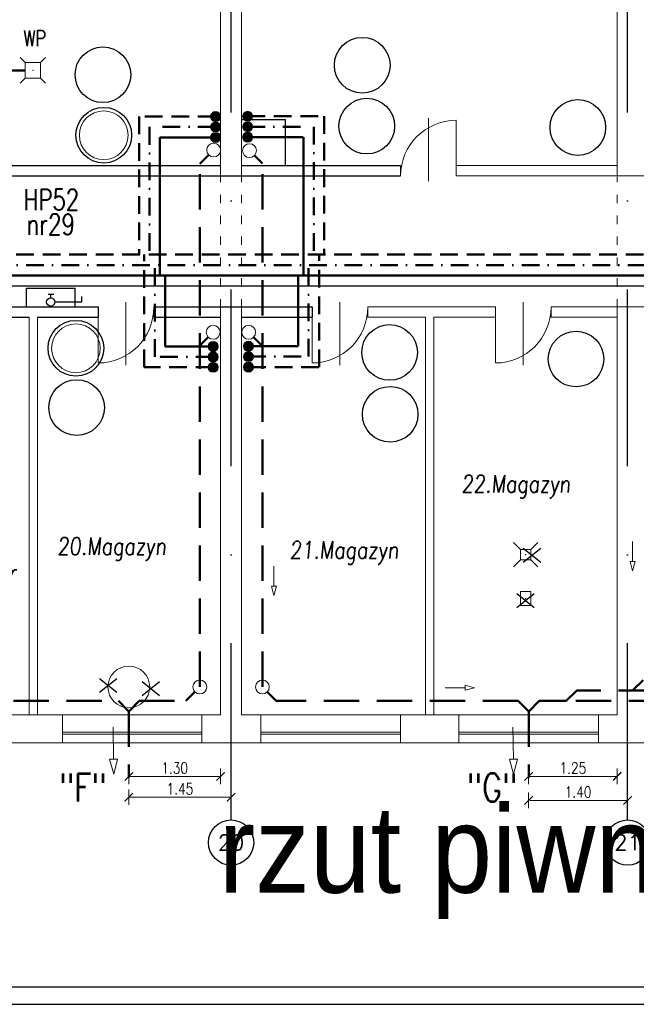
# Model space of a CAD drawing. Header units: millimetres. Extents: x -6513 to 30474, y -6915 to 65597.
# Tile 33 of 256: x 6381 to 7268, y -4090 to -2676. Entities that reach past the tile are written whole.
import ezdxf
from ezdxf.enums import TextEntityAlignment as Align

# ---------------------------------------------------------------- set-up
doc = ezdxf.new("R2010")
doc.units = ezdxf.units.MM
for name, pattern in [('ACAD_ISO03W100', [30, 12, -18]), ('DASHDOTX2', [50.8, 25.4, -12.7, 0, -12.7]), ('DASHEDX2', [38.1, 25.4, -12.7])]:
    doc.linetypes.add(name, pattern=pattern)
doc.layers.get('0').update_dxf_attribs({"color": 8})
doc.layers.get('Defpoints').update_dxf_attribs({"color": 8})
doc.layers.add('A-osie', color=8, linetype='DASHDOTX2')
for name, color, linetype, lineweight in [('A_cienka', 8, 'Continuous', 5), ('A_linia przekroj', 8, 'Continuous', 25), ('A_przerywana', 8, 'ACAD_ISO03W100', 5), ('A_widok', 8, 'Continuous', 13), ('CH-KS-WEWN-ISTN-PION-NR', 8, 'Continuous', 20), ('CH-KS-WEWN-ISTN-PRZEWÓD-EL-POMOCNICZE', 8, 'Continuous', 9), ('CH-KS-WEWN-ISTN-PRZYBORY-USUŃ-ZNAK', 8, 'Continuous', 25), ('CH-KS-WEWN-ISTN-WPUST', 8, 'Continuous', 13), ('CH-KS-WEWN-PION', 8, 'Continuous', 20), ('CH-KS-WEWN-PION-NR', 8, 'Continuous', 25), ('CH-KS-WEWN-PRZEWÓD-EL-POMOCNICZE', 8, 'Continuous', 20), ('CH-KS-WEWN-PRZEWÓD-NAD-POSADZKĄ', 8, 'DASHEDX2', 50), ('CH-KS-WEWN-PRZEWÓD-POD-POSADZKĄ', 8, 'Continuous', 50), ('CH-KS-WEWN-WPUST', 8, 'Continuous', 20), ('CH-KS-WEWN-WPUST-NR', 8, 'Continuous', 20), ('CH-KS-WEWN-WYMIARY', 8, 'Continuous', 20), ('CH-KS-WEWN-WĘZEŁ-ZEWNETRZNY-NR', 8, 'Continuous', 25), ('CH-W-WEWN-INOX-PION', 8, 'Continuous', 20), ('CH-W-WEWN-INOX-PION-NR', 8, 'Continuous', 25), ('CH-W-WEWN-INOX-PRZEWÓD-CIEPŁA', 8, 'DASHEDX2', 50), ('CH-W-WEWN-INOX-PRZEWÓD-CYRKULACJA', 8, 'DASHDOTX2', 50), ('CH-W-WEWN-INOX-PRZEWÓD-ZIMNA', 8, 'Continuous', 50), ('CH-W-WEWN-PPOŻ-WEWN-HP-NR', 8, 'Continuous', 25), ('CH-W-WEWN-PPOŻ-WEWN-HP-SZAFKA', 8, 'Continuous', 25), ('E_oświetlenie', 1, 'Continuous', 30), ('R-TABELKA', 8, 'Continuous', 25)]:
    doc.layers.add(name, color=color, linetype=linetype, lineweight=lineweight)
doc.styles.add('ROMANSS', font='romans.shx', dxfattribs={"width": 0.8, "oblique": 5})
doc.styles.add('SIMPLEX7', font='SIMPLEX.SHX', dxfattribs={"width": 0.75, "oblique": 10})
doc.styles.add('SIMPLEXD', font='SIMPLEX.SHX', dxfattribs={"width": 0.6})
doc.styles.get("Standard").update_dxf_attribs({"font": 'txt.shx', "width": 0.9})
doc.styles.add('styl Arial', font='ARIAL.TTF', dxfattribs={"width": 0.9})
doc.styles.add('WYM--ROMANSSHX-08', font='ROMANS.SHX', dxfattribs={"width": 0.8})
doc.dimstyles.new('CH-wym-100', dxfattribs={"dimscale": 2, "dimtxt": 8, "dimasz": 0.8, "dimexe": 0, "dimexo": 0, "dimgap": 2, "dimtad": 1, "dimlfac": 0.01, "dimrnd": 0.05, "dimzin": 1, "dimdsep": 46, "dimtxsty": 'WYM--ROMANSSHX-08', "dimblk": '$DIM01-dyby', "dimcen": 2, "dimdle": 2, "dimse1": 1, "dimse2": 1, "dimclrd": 256, "dimclrt": 256, "dimadec": 1, "dimazin": 0, "dimtfac": 0.66665, "dimtix": 1, "dimtmove": 2, "dimatfit": 3, "dimldrblk": '$DIM01-dyby', "dimfxl": 0, "dimtolj": 1, "dimlwd": -1, "dimarcsym": 0})

# ---------------------------------------------------------------- blocks, each defined once
blk = doc.blocks.new('drzwi schem')
at = {"color": 252}
blk.add_line((0, 0), (0, 1), dxfattribs=at)
at = {"color": 252, "ltscale": 10}
blk.add_line((0.5, -0.093), (0.5, 1.04), dxfattribs=at)
at = {"color": 252}
blk.add_arc((0, 0), 1, 0, 90, dxfattribs=at)
blk = doc.blocks.new('WP-istn')
at = {"layer": 'CH-KS-WEWN-ISTN-WPUST'}
for p, q in [((-7.5, 7.5), (-17.5, 17.5)), ((7.5, 7.5), (17.5, 17.5)), ((7.5, 7.5), (-7.5, 7.5)), ((-7.5, 7.5), (-7.5, -7.5)), ((7.5, -7.5), (7.5, 7.5)), ((-7.5, -7.5), (-17.5, -17.5)), ((-7.5, -7.5), (7.5, -7.5)), ((7.5, -7.5), (17.5, -17.5))]:
    blk.add_line(p, q, dxfattribs=at)
blk.add_point((0, 0), dxfattribs=at)
blk = doc.blocks.new('$DIM02-dyby')
blk.add_line((0, -7), (0, 7))
at = {"color": 0, "linetype": 'ByBlock', "const_width": 1.12}
blk.add_lwpolyline([(-3.75, -3.75), (3.75, 3.75)], dxfattribs=at)
blk = doc.blocks.new('$DIM01-dyby')
at = {"ltscale": 0.5}
blk.add_blockref('$DIM02-dyby', (0, 0), dxfattribs=at)
blk = doc.blocks.new('*D60')
at = {"layer": 'CH-KS-WEWN-WYMIARY', "ltscale": 10}
blk.add_line((6539.8, -3792.4), (6683.6, -3792.4), dxfattribs=at)
at = {"layer": 'Defpoints', "color": 0, "ltscale": 10}
for p in [(6538.2, -3714.1), (6685.2, -3714.1), (6685.2, -3792.4)]:
    blk.add_point(p, dxfattribs=at)
at = {"layer": 'CH-KS-WEWN-WYMIARY', "ltscale": 10, "xscale": 1.6, "yscale": 1.6, "zscale": 1.6, "rotation": 180}
blk.add_blockref('$DIM01-dyby', (6538.2, -3792.4), dxfattribs=at)
at = {"layer": 'CH-KS-WEWN-WYMIARY', "ltscale": 10, "xscale": 1.6, "yscale": 1.6, "zscale": 1.6}
blk.add_blockref('$DIM01-dyby', (6685.2, -3792.4), dxfattribs=at)
at = {"layer": 'CH-KS-WEWN-WYMIARY', "ltscale": 10, "insert": (6611.7, -3780.4), "char_height": 16, "attachment_point": 5, "style": 'WYM--ROMANSSHX-08'}
blk.add_mtext('\\A1;1.45', dxfattribs=at)
blk = doc.blocks.new('*D61')
at = {"layer": 'CH-KS-WEWN-WYMIARY', "ltscale": 10}
blk.add_line((6539.8, -3762.5), (6668.6, -3762.5), dxfattribs=at)
at = {"layer": 'Defpoints', "color": 0, "ltscale": 10}
for p in [(6538.2, -3654.1), (6670.2, -3674.1), (6670.2, -3762.5)]:
    blk.add_point(p, dxfattribs=at)
at = {"layer": 'CH-KS-WEWN-WYMIARY', "ltscale": 10, "xscale": 1.6, "yscale": 1.6, "zscale": 1.6, "rotation": 180}
blk.add_blockref('$DIM01-dyby', (6538.2, -3762.5), dxfattribs=at)
at = {"layer": 'CH-KS-WEWN-WYMIARY', "ltscale": 10, "xscale": 1.6, "yscale": 1.6, "zscale": 1.6}
blk.add_blockref('$DIM01-dyby', (6670.2, -3762.5), dxfattribs=at)
at = {"layer": 'CH-KS-WEWN-WYMIARY', "ltscale": 10, "insert": (6604.2, -3750.5), "char_height": 16, "attachment_point": 5, "style": 'WYM--ROMANSSHX-08'}
blk.add_mtext('\\A1;1.30', dxfattribs=at)
blk = doc.blocks.new('WP')
at = {"layer": 'CH-KS-WEWN-WPUST'}
for p, q in [((-18.3, 18.3), (-11.2, 11.2)), ((18.3, 18.3), (11.2, 11.2)), ((-11.2, 11.2), (11.2, 11.2)), ((-11.2, 11.2), (-11.2, -11.2)), ((11.2, 11.2), (11.2, -11.2)), ((-11.2, -11.2), (-18.3, -18.3)), ((-11.2, -11.2), (11.2, -11.2)), ((11.2, -11.2), (18.3, -18.3))]:
    blk.add_line(p, q, dxfattribs=at)
blk.add_point((0, 0), dxfattribs=at)
blk = doc.blocks.new('*D62')
at = {"layer": 'CH-KS-WEWN-WYMIARY', "ltscale": 10}
blk.add_line((7114.6, -3797), (7253.6, -3797), dxfattribs=at)
at = {"layer": 'Defpoints', "color": 0, "ltscale": 10}
for p in [(7113, -3714.1), (7255.2, -3714.1), (7255.2, -3797)]:
    blk.add_point(p, dxfattribs=at)
at = {"layer": 'CH-KS-WEWN-WYMIARY', "ltscale": 10, "xscale": 1.6, "yscale": 1.6, "zscale": 1.6, "rotation": 180}
blk.add_blockref('$DIM01-dyby', (7113, -3797), dxfattribs=at)
at = {"layer": 'CH-KS-WEWN-WYMIARY', "ltscale": 10, "xscale": 1.6, "yscale": 1.6, "zscale": 1.6}
blk.add_blockref('$DIM01-dyby', (7255.2, -3797), dxfattribs=at)
at = {"layer": 'CH-KS-WEWN-WYMIARY', "ltscale": 10, "insert": (7184.1, -3785), "char_height": 16, "attachment_point": 5, "style": 'WYM--ROMANSSHX-08'}
blk.add_mtext('\\A1;1.40', dxfattribs=at)
blk = doc.blocks.new('*D63')
at = {"layer": 'CH-KS-WEWN-WYMIARY', "ltscale": 10}
blk.add_line((7114.6, -3762.5), (7238.6, -3762.5), dxfattribs=at)
at = {"layer": 'Defpoints', "color": 0, "ltscale": 10}
for p in [(7240.2, -3674.1), (7113, -3714.1), (7240.2, -3762.5)]:
    blk.add_point(p, dxfattribs=at)
at = {"layer": 'CH-KS-WEWN-WYMIARY', "ltscale": 10, "xscale": 1.6, "yscale": 1.6, "zscale": 1.6, "rotation": 180}
blk.add_blockref('$DIM01-dyby', (7113, -3762.5), dxfattribs=at)
at = {"layer": 'CH-KS-WEWN-WYMIARY', "ltscale": 10, "xscale": 1.6, "yscale": 1.6, "zscale": 1.6}
blk.add_blockref('$DIM01-dyby', (7240.2, -3762.5), dxfattribs=at)
at = {"layer": 'CH-KS-WEWN-WYMIARY', "ltscale": 10, "insert": (7176.6, -3750.5), "char_height": 16, "attachment_point": 5, "style": 'WYM--ROMANSSHX-08'}
blk.add_mtext('\\A1;1.25', dxfattribs=at)

msp = doc.modelspace()

# ---------------------------------------------------------------- hatches: boundary and pattern name
at = {"layer": 'CH-W-WEWN-INOX-PION'}
h = msp.add_hatch(color=256, dxfattribs=at)
h.paths.add_polyline_path([(6670.074, -2814.588, -0.41806339), (6662.898, -2821.858, -0.41806339), (6655.723, -2814.588)])
h.paths.add_polyline_path([(6655.723, -2814.588, -0.41037418), (6662.898, -2807.506, -0.41037418), (6670.074, -2814.588)])
h = msp.add_hatch(color=256, dxfattribs=at)
h.paths.add_polyline_path([(6716.181, -2814.393, 0.41806339), (6709.005, -2807.122, 0.41806339), (6701.829, -2814.393)])
h.paths.add_polyline_path([(6701.829, -2814.393, 0.41037418), (6709.005, -2821.475, 0.41037418), (6716.181, -2814.393)])
h = msp.add_hatch(color=256, dxfattribs=at)
h.paths.add_polyline_path([(6670.074, -2829.588, -0.41806339), (6662.898, -2836.858, -0.41806339), (6655.723, -2829.588)])
h.paths.add_polyline_path([(6655.723, -2829.588, -0.41037418), (6662.898, -2822.506, -0.41037418), (6670.074, -2829.588)])
h = msp.add_hatch(color=256, dxfattribs=at)
h.paths.add_polyline_path([(6716.181, -2829.393, 0.41806339), (6709.005, -2822.122, 0.41806339), (6701.829, -2829.393)])
h.paths.add_polyline_path([(6701.829, -2829.393, 0.41037418), (6709.005, -2836.475, 0.41037418), (6716.181, -2829.393)])
h = msp.add_hatch(color=256, dxfattribs=at)
h.paths.add_polyline_path([(6670.074, -2844.588, -0.41806339), (6662.898, -2851.858, -0.41806339), (6655.723, -2844.588)])
h.paths.add_polyline_path([(6655.723, -2844.588, -0.41037418), (6662.898, -2837.506, -0.41037418), (6670.074, -2844.588)])
h = msp.add_hatch(color=256, dxfattribs=at)
h.paths.add_polyline_path([(6716.181, -2844.393, 0.41806339), (6709.005, -2837.122, 0.41806339), (6701.829, -2844.393)])
h.paths.add_polyline_path([(6701.829, -2844.393, 0.41037418), (6709.005, -2851.475, 0.41037418), (6716.181, -2844.393)])
h = msp.add_hatch(color=256, dxfattribs=at)
h.paths.add_polyline_path([(6652.245, -3144.809, 0.41806339), (6659.421, -3152.08, 0.41806339), (6666.597, -3144.809)])
h.paths.add_polyline_path([(6666.597, -3144.809, 0.41037418), (6659.421, -3137.727, 0.41037418), (6652.245, -3144.809)])
h = msp.add_hatch(color=256, dxfattribs=at)
h.paths.add_polyline_path([(6717.31, -3144.487, -0.41806339), (6710.134, -3151.758, -0.41806339), (6702.958, -3144.487)])
h.paths.add_polyline_path([(6702.958, -3144.487, -0.41037418), (6710.134, -3137.405, -0.41037418), (6717.31, -3144.487)])
h = msp.add_hatch(color=256, dxfattribs=at)
h.paths.add_polyline_path([(6652.245, -3159.809, 0.41806339), (6659.421, -3167.08, 0.41806339), (6666.597, -3159.809)])
h.paths.add_polyline_path([(6666.597, -3159.809, 0.41037418), (6659.421, -3152.727, 0.41037418), (6652.245, -3159.809)])
h = msp.add_hatch(color=256, dxfattribs=at)
h.paths.add_polyline_path([(6717.31, -3159.487, -0.41806339), (6710.134, -3166.758, -0.41806339), (6702.958, -3159.487)])
h.paths.add_polyline_path([(6702.958, -3159.487, -0.41037418), (6710.134, -3152.405, -0.41037418), (6717.31, -3159.487)])
h = msp.add_hatch(color=256, dxfattribs=at)
h.paths.add_polyline_path([(6652.245, -3174.809, 0.41806339), (6659.421, -3182.08, 0.41806339), (6666.597, -3174.809)])
h.paths.add_polyline_path([(6666.597, -3174.809, 0.41037418), (6659.421, -3167.727, 0.41037418), (6652.245, -3174.809)])
h = msp.add_hatch(color=256, dxfattribs=at)
h.paths.add_polyline_path([(6717.31, -3174.487, -0.41806339), (6710.134, -3181.758, -0.41806339), (6702.958, -3174.487)])
h.paths.add_polyline_path([(6702.958, -3174.487, -0.41037418), (6710.134, -3167.405, -0.41037418), (6717.31, -3174.487)])

# ---------------------------------------------------------------- linework, layer by layer
at = {"layer": 'A-osie', "ltscale": 10}
for p, q in [((6685.208, -3825.041), (6685.208, -2208.608)), ((7255.208, -3825.041), (7255.208, -2208.608))]:
    msp.add_line(p, q, dxfattribs=at)
at = {"layer": 'A-osie', "linetype": 'Continuous'}
for centre in [(6685.208, -3857.541), (7255.208, -3857.541)]:
    msp.add_circle(centre, 32.5, dxfattribs=at)
at = {"layer": 'A_cienka'}
for p, q in [((6442.832, -3674.081), (6643.208, -3674.081)), ((6928.832, -3674.081), (6727.832, -3674.081)), ((7012.832, -3674.081), (7213.208, -3674.081)), ((6442.832, -3699.081), (6643.208, -3699.081)), ((6442.832, -3702.081), (6643.208, -3702.081)), ((6928.832, -3699.081), (6727.832, -3699.081)), ((6928.832, -3702.081), (6727.832, -3702.081)), ((7012.832, -3699.081), (7213.208, -3699.081)), ((7012.832, -3702.081), (7213.208, -3702.081)), ((6643.208, -3714.081), (6442.832, -3714.081)), ((6928.832, -3714.081), (6727.832, -3714.081)), ((7213.208, -3714.081), (7012.832, -3714.081))]:
    msp.add_line(p, q, dxfattribs=at)
at = {"layer": 'A_linia przekroj'}
for p, q in [((6700.208, -2819.081), (6763.208, -2819.081)), ((6763.208, -2885.081), (6763.208, -2819.081)), ((6130.208, -2885.081), (6453.292, -2885.081)), ((6453.292, -2885.081), (6670.208, -2885.081)), ((6700.208, -2885.081), (6928.843, -2885.081)), ((6100.208, -2900.081), (6453.292, -2900.081)), ((6453.292, -2900.081), (6700.208, -2900.081)), ((6700.208, -2900.081), (6928.843, -2900.081)), ((6494.029, -3088.081), (6494.029, -3103.081)), ((6574.027, -3088.081), (6574.027, -3103.081)), ((6670.208, -3088.081), (6700.208, -3088.081)), ((6801.649, -3088.081), (6801.649, -3103.081))]:
    msp.add_line(p, q, dxfattribs=at)
at = {"layer": 'A_linia przekroj', "ltscale": 10}
for p, q in [((6321.343, -3088.081), (6494.029, -3088.081)), ((6574.027, -3088.081), (6801.649, -3088.081)), ((6321.343, -3103.081), (6394.832, -3103.081)), ((6406.832, -3103.081), (6494.029, -3103.081)), ((6574.027, -3103.081), (6670.208, -3103.081)), ((6700.208, -3103.081), (6801.649, -3103.081))]:
    msp.add_line(p, q, dxfattribs=at)
at = {"layer": 'A_przerywana'}
for p, q in [((6670.208, -3089.052), (6670.208, -2901.052)), ((6700.208, -3089.052), (6700.208, -2901.052)), ((7240.208, -3089.052), (7240.208, -2901.052))]:
    msp.add_line(p, q, dxfattribs=at)
at = {"layer": 'A_widok', "ltscale": 5}
for p, q in [((6670.208, -2900.081), (6670.208, -2338.081)), ((6700.208, -2900.081), (6700.208, -2338.081)), ((7240.208, -2900.081), (7240.208, -2338.081)), ((6928.843, -2885.081), (6928.843, -2900.081)), ((7008.843, -2885.081), (7240.208, -2885.081)), ((7008.843, -2885.081), (7008.843, -2900.081)), ((7008.843, -2900.081), (7360.712, -2900.081)), ((6670.208, -3674.081), (6670.208, -3088.081)), ((6700.208, -3674.081), (6700.208, -3088.081)), ((6881.647, -3088.081), (7065.156, -3088.081)), ((6881.647, -3088.081), (6881.647, -3103.081)), ((7065.156, -3088.081), (7065.156, -3103.081)), ((7145.154, -3088.081), (7359.612, -3088.081)), ((7145.154, -3103.081), (7145.154, -3088.081)), ((7240.208, -3674.081), (7240.208, -3088.081)), ((6394.832, -3674.081), (6394.832, -3103.081)), ((6406.832, -3674.081), (6406.832, -3103.081)), ((6881.647, -3103.081), (6964.832, -3103.081)), ((6964.832, -3674.081), (6964.832, -3103.081)), ((6976.832, -3103.081), (7065.156, -3103.081)), ((6976.832, -3674.081), (6976.832, -3103.081)), ((7145.154, -3103.081), (7240.208, -3103.081)), ((6442.832, -3674.081), (6358.832, -3674.081)), ((6442.832, -3714.081), (6442.832, -3674.081)), ((6442.832, -3714.081), (6442.832, -3674.081)), ((6643.208, -3714.081), (6643.208, -3674.081)), ((6643.208, -3674.081), (6670.208, -3674.081)), ((6727.832, -3674.081), (6700.208, -3674.081)), ((6727.832, -3714.081), (6727.832, -3674.081)), ((7012.832, -3674.081), (6928.832, -3674.081)), ((6928.832, -3714.081), (6928.832, -3674.081)), ((6928.832, -3714.081), (6928.832, -3674.081)), ((7012.832, -3714.081), (7012.832, -3674.081)), ((7012.832, -3714.081), (7012.832, -3674.081)), ((7213.208, -3714.081), (7213.208, -3674.081)), ((7213.208, -3674.081), (7240.208, -3674.081)), ((6442.832, -3714.081), (6358.832, -3714.081)), ((6358.832, -3714.081), (6442.832, -3714.081)), ((6727.832, -3714.081), (6643.208, -3714.081)), ((7012.832, -3714.081), (6928.832, -3714.081)), ((6928.832, -3714.081), (7012.832, -3714.081)), ((7297.832, -3714.081), (7213.208, -3714.081))]:
    msp.add_line(p, q, dxfattribs=at)
at = {"layer": 'CH-KS-WEWN-ISTN-PION-NR', "extrusion": (-1.29885e-05, -7.54363e-06, 1)}
for centre in [(6502.143, -2841.515, -0.063), (6462.075, -3147.533, -0.06)]:
    msp.add_circle(centre, 35, dxfattribs=at)
at = {"layer": 'CH-KS-WEWN-ISTN-PRZEWÓD-EL-POMOCNICZE', "ltscale": 5}
msp.add_circle((6538.208, -3634.081), 30, dxfattribs=at)
at = {"layer": 'CH-KS-WEWN-ISTN-PRZYBORY-USUŃ-ZNAK'}
for p, q in [((7105.329, -3434.639), (7130.329, -3454.639)), ((7105.329, -3454.639), (7130.329, -3434.639)), ((7095.868, -3499.78), (7120.868, -3519.78)), ((7095.868, -3519.78), (7120.868, -3499.78)), ((6496.127, -3621.678), (6521.127, -3641.678)), ((6496.127, -3641.678), (6521.127, -3621.678)), ((6557.264, -3626.171), (6582.264, -3646.171)), ((6557.264, -3646.171), (6582.264, -3626.171))]:
    msp.add_line(p, q, dxfattribs=at)
at = {"layer": 'CH-KS-WEWN-ISTN-WPUST'}
for p, q in [((7116.332, -3497.081), (7101.332, -3497.081)), ((7101.332, -3497.081), (7101.332, -3517.081)), ((7116.332, -3517.081), (7116.332, -3497.081)), ((7101.332, -3517.081), (7116.332, -3517.081))]:
    msp.add_line(p, q, dxfattribs=at)
msp.add_point((7108.832, -3507.081), dxfattribs=at)
at = {"layer": 'CH-KS-WEWN-PION', "extrusion": (-1.29885e-05, 7.54363e-06, 1)}
for centre in [(6660.138, -2862.825, -0.108), (6711.593, -2863.616, -0.109)]:
    msp.add_circle(centre, 9.967, dxfattribs=at)
at = {"layer": 'CH-KS-WEWN-PION', "extrusion": (-1.29885e-05, -7.54363e-06, 1)}
for centre in [(6659.381, -3124.589, -0.063), (6710.455, -3124.571, -0.064)]:
    msp.add_circle(centre, 9.967, dxfattribs=at)
at = {"layer": 'CH-KS-WEWN-PION', "extrusion": (1.29885e-05, -7.54363e-06, 1)}
for centre in [(6640.208, -3634.081, 0.114), (6730.208, -3634.081, 0.115)]:
    msp.add_circle(centre, 9.967, dxfattribs=at)
at = {"layer": 'CH-KS-WEWN-PION-NR', "extrusion": (-1.29885e-05, -7.54363e-06, 1)}
for centre in [(6880.313, -2828.454, -0.068), (6502.143, -2841.515, -0.063), (6462.075, -3147.533, -0.06), (6913.893, -3242.419, -0.065)]:
    msp.add_circle(centre, 40, dxfattribs=at)
at = {"layer": 'CH-KS-WEWN-PRZEWÓD-EL-POMOCNICZE', "ltscale": 10}
for p, q in [((7262.459, -3453.822), (7262.459, -3425.068)), ((6746.864, -3489.377), (6746.864, -3460.623)), ((7266.059, -3453.822), (7258.859, -3453.822)), ((7262.458, -3467.257), (7258.859, -3453.822)), ((7262.458, -3467.257), (7266.059, -3453.822)), ((6750.464, -3489.377), (6743.264, -3489.377)), ((6746.863, -3502.812), (6743.264, -3489.377)), ((6746.863, -3502.812), (6750.464, -3489.377)), ((7021.788, -3631.68), (7021.788, -3638.88)), ((7035.223, -3635.28), (7021.788, -3631.68)), ((7021.788, -3635.28), (6993.034, -3635.279)), ((7035.223, -3635.28), (7021.788, -3638.88)), ((6516.307, -3737.898), (6515.665, -3691.897)), ((7091.118, -3737.898), (7090.476, -3691.897)), ((6522.066, -3737.818), (6510.547, -3737.979)), ((6516.607, -3759.393), (6510.547, -3737.979)), ((6516.607, -3759.393), (6522.066, -3737.818)), ((7096.878, -3737.818), (7085.359, -3737.979)), ((7091.418, -3759.393), (7085.359, -3737.979)), ((7091.418, -3759.393), (7096.878, -3737.818))]:
    msp.add_line(p, q, dxfattribs=at)
at = {"layer": 'CH-KS-WEWN-PRZEWÓD-NAD-POSADZKĄ', "ltscale": 2}
for p, q in [((6653.09, -2869.873), (6640.208, -2882.755)), ((6718.641, -2870.664), (6730.208, -2882.232)), ((6640.208, -3634.081), (6640.208, -2882.755)), ((6730.208, -3634.081), (6730.208, -2882.232)), ((6652.319, -3131.623), (6640.208, -3143.734)), ((6717.503, -3131.619), (6729.07, -3143.186)), ((7262.524, -3639.081), (7277.524, -3624.081)), ((6633.16, -3641.129), (6620.208, -3654.081)), ((6750.208, -3654.081), (6737.256, -3641.129)), ((7182.125, -3639.081), (7167.125, -3654.081)), ((7750.208, -3639.081), (7182.125, -3639.081)), ((5610.208, -3654.081), (6523.208, -3654.081)), ((6538.208, -3669.081), (6523.208, -3654.081)), ((6553.208, -3654.081), (6538.208, -3669.081)), ((6553.208, -3654.081), (6620.208, -3654.081)), ((7098.02, -3654.081), (6750.208, -3654.081)), ((7098.02, -3654.081), (7113.02, -3669.081)), ((7128.02, -3654.081), (7113.02, -3669.081)), ((7167.125, -3654.081), (7128.02, -3654.081)), ((7765.208, -3654.081), (7167.125, -3654.081)), ((6538.208, -3669.081), (6538.208, -3764.081)), ((7113.02, -3669.081), (7113.02, -3764.081))]:
    msp.add_line(p, q, dxfattribs=at)
at = {"layer": 'CH-KS-WEWN-PRZEWÓD-POD-POSADZKĄ'}
msp.add_line((6388.958, -2748.331), (6225.208, -2748.331), dxfattribs=at)
at = {"layer": 'CH-W-WEWN-INOX-PION'}
for centre in [(6662.898, -2814.682), (6709.005, -2814.299), (6662.898, -2829.682), (6709.005, -2829.299), (6662.898, -2844.682), (6709.005, -2844.299), (6659.421, -3144.903), (6710.134, -3144.581), (6659.421, -3159.903), (6710.134, -3159.581), (6659.421, -3174.903), (6710.134, -3174.581)]:
    msp.add_circle(centre, 7.176, dxfattribs=at)
at = {"layer": 'CH-W-WEWN-INOX-PION-NR', "ltscale": 10, "extrusion": (-1.29885e-05, -7.54363e-06, 1)}
for centre in [(6873.715, -2741.037, -0.069), (6500.953, -2754.695, -0.064), (7183.712, -2830.415, -0.072), (6913.13, -3153.545, -0.066), (7181.106, -3162.987, -0.069), (6463.146, -3232.761, -0.06)]:
    msp.add_circle(centre, 40, dxfattribs=at)
at = {"layer": 'CH-W-WEWN-INOX-PRZEWÓD-CIEPŁA'}
for p, q in [((6708.752, -2814.299), (6819.141, -2814.299)), ((6819.141, -2814.299), (6819.141, -3013.081)), ((6662.898, -2814.682), (6552.898, -2814.682)), ((6552.898, -2814.682), (6552.898, -3013.081)), ((5728.674, -3013.081), (7629.537, -3013.081)), ((6560.398, -3174.903), (6560.398, -3013.081)), ((6811.641, -3174.581), (6811.641, -3013.081)), ((6659.714, -3174.903), (6560.398, -3174.903)), ((6709.881, -3174.581), (6811.641, -3174.581))]:
    msp.add_line(p, q, dxfattribs=at)
at = {"layer": 'CH-W-WEWN-INOX-PRZEWÓD-CYRKULACJA'}
for p, q in [((6662.898, -2829.682), (6567.898, -2829.682)), ((6567.898, -2829.682), (6567.898, -3028.081)), ((6708.752, -2829.299), (6804.141, -2829.299)), ((6804.141, -2829.299), (6804.141, -3028.081)), ((5728.674, -3028.081), (7644.537, -3028.081)), ((6575.398, -3159.903), (6575.398, -3028.081)), ((6796.641, -3159.581), (6796.641, -3028.081)), ((6659.714, -3159.903), (6575.398, -3159.903)), ((6709.881, -3159.581), (6796.641, -3159.581))]:
    msp.add_line(p, q, dxfattribs=at)
at = {"layer": 'CH-W-WEWN-INOX-PRZEWÓD-ZIMNA', "ltscale": 2}
for p, q in [((6662.898, -2844.682), (6582.898, -2844.682)), ((6582.898, -2844.682), (6582.898, -3043.081)), ((6708.752, -2844.299), (6789.005, -2844.299)), ((6789.141, -2844.299), (6789.141, -3043.081)), ((6709.881, -3144.581), (6781.641, -3144.581))]:
    msp.add_line(p, q, dxfattribs=at)
at = {"layer": 'CH-W-WEWN-INOX-PRZEWÓD-ZIMNA'}
for p, q in [((5728.674, -3043.081), (7659.537, -3043.081)), ((6590.398, -3144.903), (6590.398, -3043.081)), ((6781.641, -3144.581), (6781.641, -3043.081)), ((6659.714, -3144.903), (6590.398, -3144.903))]:
    msp.add_line(p, q, dxfattribs=at)
at = {"layer": 'CH-W-WEWN-PPOŻ-WEWN-HP-SZAFKA', "ltscale": 10}
for p, q in [((6390.94, -3088.081), (6390.94, -3061.081)), ((6390.94, -3061.081), (6460.94, -3061.081)), ((6460.94, -3088.081), (6460.94, -3061.081)), ((6422, -3069.729), (6430.238, -3069.729)), ((6425.94, -3075.094), (6425.94, -3069.729)), ((6431.863, -3081.017, 0), (6470.564, -3081.017, 0)), ((6470.564, -3081.017, 0), (6470.564, -3073.081)), ((6390.94, -3088.081), (6460.94, -3088.081))]:
    msp.add_line(p, q, dxfattribs=at)
msp.add_circle((6425.94, -3081.017), 5.923, dxfattribs=at)
at = {"layer": 'E_oświetlenie'}
msp.add_line((-504.888, -3058.081), (7561.498, -3058.081), dxfattribs=at)
at = {"layer": 'R-TABELKA'}
for p, q in [((-2685.965, -4064.895), (8356.396, -4064.895)), ((-2810.965, -4089.895), (8381.396, -4089.895))]:
    msp.add_line(p, q, dxfattribs=at)

# ---------------------------------------------------------------- block references
at = {"layer": 'A_cienka', "xscale": -80, "yscale": 80, "zscale": 80}
msp.add_blockref('drzwi schem', (7008.843, -2900.081), dxfattribs=at)
at = {"layer": 'A_cienka', "xscale": -80, "yscale": 80, "zscale": 80, "rotation": 180}
for p in [(6494.029, -3088.692), (6801.649, -3088.692), (7065.156, -3088.692)]:
    msp.add_blockref('drzwi schem', p, dxfattribs=at)
at = {"layer": 'CH-KS-WEWN-ISTN-WPUST'}
msp.add_blockref('WP-istn', (7108.832, -3444.081), dxfattribs=at)
at = {"layer": 'CH-KS-WEWN-WPUST', "ltscale": 10}
msp.add_blockref('WP', (6400.208, -2748.331), dxfattribs=at)

# ---------------------------------------------------------------- texts
at = {"layer": 'A-osie', "linetype": 'Continuous'}
for s, p in [('20', (6685.208, -3857.541)), ('21', (7255.208, -3857.541))]:
    msp.add_text(s, height=22, dxfattribs=at).set_placement(p, align=Align.MIDDLE)
at = {"layer": 'A_cienka', "char_height": 25, "attachment_point": 1, "style": 'ROMANSS'}
for s, insert, width in [('22.Magazyn', (7016.418, -3329.662), 294.40196), ('20.Magazyn', (6435.274, -3419.253), 294.40196), ('21.Magazyn', (6769.477, -3424.729), 294.40196), ('Główny zawór\\P gazowy', (6196.063, -3457.237), 372.44725)]:
    msp.add_mtext(s, dxfattribs=dict(at, insert=insert, width=width))
at = {"layer": 'A_linia przekroj', "insert": (6667.518, -3804.631), "char_height": 125, "width": 15819.53733, "attachment_point": 1, "style": 'styl Arial'}
msp.add_mtext('rzut piwnicy', dxfattribs=at)
at = {"layer": 'CH-KS-WEWN-WPUST-NR', "ltscale": 10, "style": 'SIMPLEXD', "width": 0.75}
msp.add_text('WP', height=22.5, dxfattribs=at).set_placement((6386.821, -2713.448, 0))
at = {"layer": 'CH-KS-WEWN-WĘZEŁ-ZEWNETRZNY-NR', "ltscale": 10, "style": 'SIMPLEXD', "width": 0.8}
for s, p in [('"F"', (6437.677, -3798.341, 0)), ('"G"', (7023.921, -3798.341, 0))]:
    msp.add_text(s, height=40, dxfattribs=at).set_placement(p)
at = {"layer": 'CH-W-WEWN-PPOŻ-WEWN-HP-NR', "ltscale": 10, "style": 'SIMPLEX7', "width": 0.75}
for s, p in [('HP52', (6386.863, -2949.15)), ('nr29', (6391.11, -2984.613))]:
    msp.add_text(s, height=30, dxfattribs=at).set_placement(p)

# ---------------------------------------------------------------- dimensions: what is measured, and where the dimension line sits
at = {"layer": 'CH-KS-WEWN-WYMIARY', "ltscale": 10}
for base, p1, p2, picture, middle in [((6670.208, -3762.458), (6538.208, -3654.081), (6670.208, -3674.081), '*D61', (6604.208, -3750.458)), ((7240.208, -3762.498), (7113.02, -3714.081), (7240.208, -3674.081), '*D63', (7176.614, -3750.498)), ((6685.208, -3792.41), (6538.208, -3714.081), (6685.208, -3714.081), '*D60', (6611.708, -3780.41)), ((7255.208, -3797.021), (7113.02, -3714.081), (7255.208, -3714.081), '*D62', (7184.114, -3785.021))]:
    dim = msp.add_linear_dim(base=base, p1=p1, p2=p2, dimstyle='CH-wym-100', dxfattribs=at)
    dim.commit()
    dim.dimension.update_dxf_attribs({"geometry": picture, "text_midpoint": middle})

doc.saveas('drawing.dxf')
